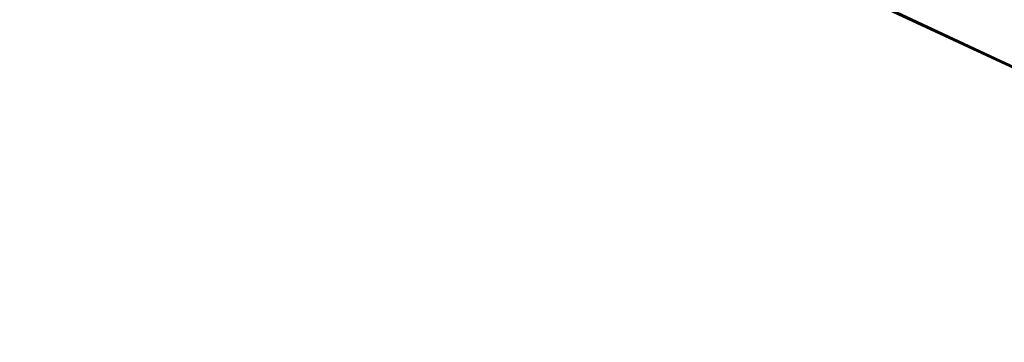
# Model space of a CAD drawing. Header units: millimetres. Extents: x -219 to 219, y -219 to 248.
# Tile 100 of 256: x -169.45 to -166.34, y -172.63 to -171.61. Entities that reach past the tile are written whole.
import ezdxf

# ---------------------------------------------------------------- set-up
doc = ezdxf.new("R2010")
doc.units = ezdxf.units.MM
doc.layers.add('M-EQPM', color=50, linetype='Continuous', lineweight=30)

# ---------------------------------------------------------------- blocks, each defined once
blk = doc.blocks.new('FamilyGeomCombination_10618-3D View')
at = {"layer": 'M-EQPM', "lineweight": 40}
mesh = blk.add_polyface(dxfattribs=at)
corners = [(-163.0385, -172.6277, 188), (-165.4296, -172.1675, 188), (-167.6387, -171.1431, 188), (-169.5347, -169.6152, 188), (-171.0052, -167.6743, 188), (-171.9629, -165.4355, 188), (-172.3513, -163.0317, 188), (-172.3513, -163.0317), (-172.2405, -164.1827), (-172, -165.3044), (-172, -165.3044, 5), (-171.0594, -167.5797, 5), (-169.5914, -169.5563, 5), (-167.6849, -171.1142, 5), (-165.4556, -172.1591, 5), (-163.0385, -172.6277, 5)]
mesh.append_faces([[corners[k] for k in face] for face in [(6, 10, 5), (3, 13, 2), (2, 14, 1)]], dxfattribs={"vtx0": -1, "vtx1": -1})
mesh.append_faces([[corners[k] for k in face] for face in [(10, 7, 8), (10, 6, 7), (5, 10, 11), (11, 4, 5), (3, 12, 13), (2, 13, 14), (1, 14, 15), (12, 3, 4)]], dxfattribs={"vtx0": -1, "vtx2": -1})
mesh.append_faces([[corners[k] for k in face] for face in [(11, 12, 4)]], dxfattribs={"vtx1": -1, "vtx2": -1})
mesh.append_faces([[corners[k] for k in face] for face in [(8, 9, 10), (15, 0, 1)]], dxfattribs={"vtx2": -1})

msp = doc.modelspace()

# ---------------------------------------------------------------- block references
at = {"layer": 'M-EQPM', "lineweight": 40}
msp.add_blockref('FamilyGeomCombination_10618-3D View', (0, 0), dxfattribs=at)

doc.saveas('drawing.dxf')
